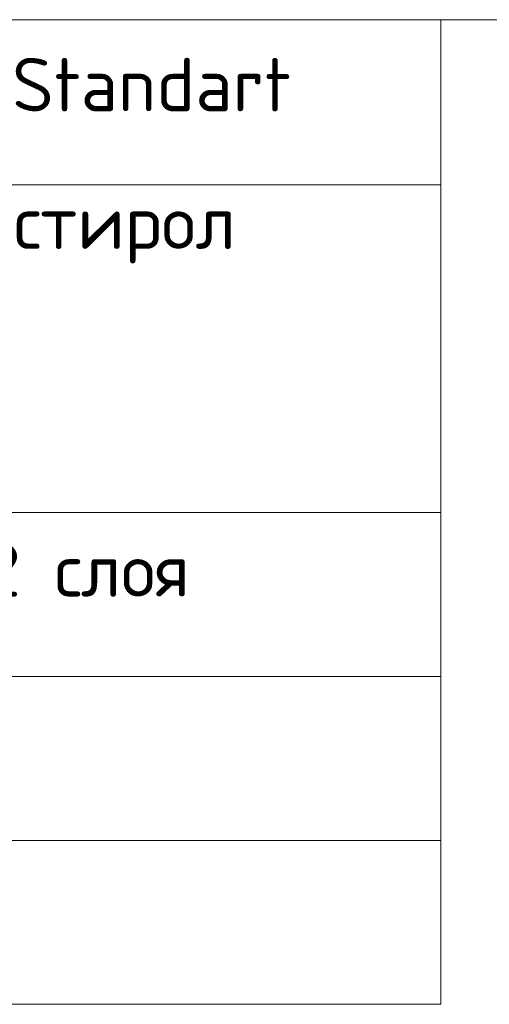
# Model space of a CAD drawing. Header units: millimetres. Extents: x 0 to 21000, y 0 to 14850.
# Tile 13 of 29: x 11414 to 12512, y 8373 to 10677. Entities that reach past the tile are written whole.
import ezdxf

# ---------------------------------------------------------------- set-up
doc = ezdxf.new("R2010")
doc.units = ezdxf.units.MM
doc.layers.add('Standard', color=7, linetype='Continuous', lineweight=25)
doc.styles.add('ISOCPEUR', font='txt')

msp = doc.modelspace()

# ---------------------------------------------------------------- linework, layer by layer
at = {"layer": 'Standard', "color": 7, "linetype": 'Continuous', "lineweight": 13, "transparency": 33554687}
for p, q in [((12399.1, 10676.5), (8279.1, 10676.5)), ((15390.2, 10676.5), (10700.2, 10676.5)), ((12399.1, 10290), (8279.1, 10290)), ((12399.1, 9523.4), (8279.1, 9523.4)), ((12399.1, 9140), (8279.1, 9140)), ((12399.1, 9140), (8279.1, 9140)), ((12399.1, 8756.7), (8279.1, 8756.7)), ((12399.1, 8373.4), (8279.1, 8373.4)), ((12399.1, 8373.4), (8279.1, 8373.4))]:
    msp.add_line(p, q, dxfattribs=at)
msp.add_lwpolyline([(8279.1, 10676.5), (12399.1, 10676.5), (12399.1, 8373.4), (8279.1, 8373.4)], dxfattribs=at)

# ---------------------------------------------------------------- texts
at = {"layer": 'Standard', "color": 7, "linetype": 'Continuous', "lineweight": 25, "transparency": 33554687, "char_height": 125, "attachment_point": 7, "style": 'ISOCPEUR'}
for s, insert, width in [('\\W0.99;Профилированная\xa0мембрана\xa0PLANTER\xa0Standart', (8325.1, 10428.2), 3772.624), ('\\W0.99;Утеплитель\xa0-\xa0экструзионный\xa0пенополистирол', (8302.4, 10106.2), 3703.617), ('\\W0.99;Гидроизоляция\xa0-\xa0"Техноэласт\xa0ЭПП"\xa0-\xa02\xa0слоя', (8302.4, 9292.9), 3616.531)]:
    msp.add_mtext(s, dxfattribs=dict(at, insert=insert, width=width))

doc.saveas('drawing.dxf')
